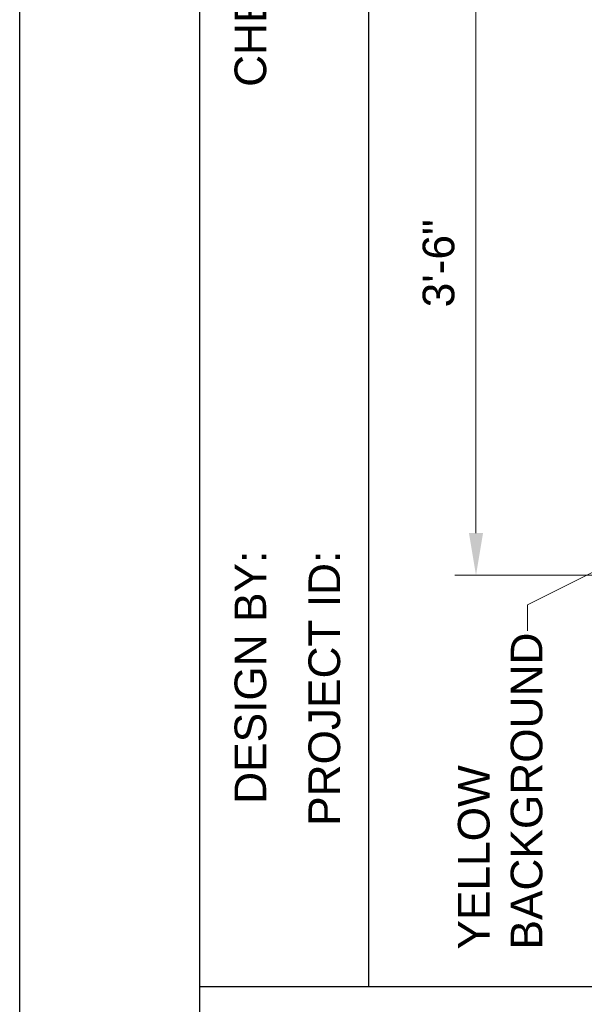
# Model space of a CAD drawing. Header units: inches. Extents: x 0 to 8.5, y 0 to 11.
# Tile 2 of 10: x 0 to 1.7, y 5.4 to 8.3. Entities that reach past the tile are written whole.
import ezdxf

# ---------------------------------------------------------------- set-up
doc = ezdxf.new("R2010")
doc.units = ezdxf.units.IN
doc.header["$LTSCALE"] = 0.5
doc.header["$MEASUREMENT"] = 0
doc.header["$PDSIZE"] = 2
doc.layers.get('DEFPOINTS').update_dxf_attribs({"linetype": 'CONTINUOUS'})
for name, color, linetype in [('G-ANNO-DIMS', 7, 'CONTINUOUS'), ('G-ANNO-SCHD', 7, 'CONTINUOUS'), ('G-ANNO-TEXT', 7, 'CONTINUOUS'), ('G-ANNO-TTLB', 7, 'CONTINUOUS')]:
    doc.layers.add(name, color=color, linetype=linetype)
doc.styles.add('01-E-BLDG-1_1', font='arial.ttf', dxfattribs={"height": 0.09375})
doc.dimstyles.new('01-E-BLDG-1_1', dxfattribs={"dimtxt": 0.09375, "dimasz": 0.125, "dimexe": 0.0625, "dimexo": 0.0625, "dimgap": 0.0625, "dimtad": 1, "dimdec": 4, "dimzin": 3, "dimdsep": 46, "dimlunit": 4, "dimtxsty": '01-E-BLDG-1_1', "dimcen": 0.0625, "dimclrd": 1, "dimclre": 1, "dimclrt": 256, "dimazin": 0, "dimtfac": 1, "dimtdec": 4, "dimtmove": 1, "dimatfit": 3, "dimfxl": 1, "dimfrac": 2, "dimtolj": 1, "dimtzin": 3, "dimlwd": 0, "dimlwe": 0, "dimarcsym": 0})

# ---------------------------------------------------------------- blocks, each defined once
blk = doc.blocks.new('*D84')
at = {"layer": 'DEFPOINTS', "color": 0, "transparency": 16777216}
for p in [(1.3508, 8.525), (1.8374, 8.525), (1.8374, 6.677)]:
    blk.add_point(p, dxfattribs=at)
at = {"layer": 'G-ANNO-DIMS', "color": 1, "lineweight": 0, "transparency": 16777216}
for p, q in [((1.7749, 8.525), (1.2883, 8.525)), ((1.3508, 6.802), (1.3508, 8.4)), ((1.7749, 6.677), (1.2883, 6.677))]:
    blk.add_line(p, q, dxfattribs=at)
at = {"layer": 'G-ANNO-DIMS', "color": 1, "transparency": 16777216}
for points in [[(1.33, 8.4), (1.3716, 8.4), (1.3508, 8.525)], [(1.33, 6.802), (1.3716, 6.802), (1.3508, 6.677)]]:
    blk.add_solid(points, dxfattribs=at)
at = {"layer": 'G-ANNO-DIMS', "transparency": 16777216, "insert": (1.2404, 7.601), "char_height": 0.09375, "attachment_point": 5, "rotation": 90, "style": '01-E-BLDG-1_1'}
blk.add_mtext('\\A1;3\'-6"', dxfattribs=at)

msp = doc.modelspace()

# ---------------------------------------------------------------- linework, layer by layer
at = {"layer": 'G-ANNO-SCHD'}
for p, q in [((1.03309, 5.45932), (1.03309, 10.85474)), ((0.53309, 5.45932), (4.89334, 5.45932))]:
    msp.add_line(p, q, dxfattribs=at)
at = {"layer": 'G-ANNO-SCHD', "flags": 128}
msp.add_lwpolyline([(0.53309, 1.09515), (0.53309, 10.85474), (7.80064, 10.85474), (7.80064, 1.09515)], close=True, dxfattribs=at)
at = {"layer": 'G-ANNO-TTLB'}
msp.add_lwpolyline([(8.5, 0), (0, 0), (0, 11), (8.5, 11)], close=True, dxfattribs=at)

# ---------------------------------------------------------------- texts
at = {"layer": 'G-ANNO-TEXT', "char_height": 0.09375, "attachment_point": 3, "rotation": 90, "style": '01-E-BLDG-1_1'}
for s, insert in [('\\A1;CHECKED BY:', (0.63607, 9.01128)), ('\\A1;DESIGN BY:', (0.63607, 6.74978)), ('\\A1;PROJECT ID:', (0.85482, 6.74978))]:
    msp.add_mtext(s, dxfattribs=dict(at, insert=insert))
at = {"layer": 'G-ANNO-TEXT', "insert": (1.29728, 5.56869), "char_height": 0.09375, "width": 0.8273759, "attachment_point": 1, "rotation": 90, "style": '01-E-BLDG-1_1'}
msp.add_mtext('\\A1;YELLOW BACKGROUND', dxfattribs=at)

# ---------------------------------------------------------------- dimensions: what is measured, and where the dimension line sits
at = {"layer": 'G-ANNO-DIMS'}
dim = msp.add_linear_dim(base=(1.35079, 8.52498), p1=(1.8374, 6.67698), p2=(1.8374, 8.52498), angle=90, text='3\'-6"', dimstyle='01-E-BLDG-1_1', dxfattribs=at)
dim.commit()
dim.dimension.update_dxf_attribs({"geometry": '*D84', "text_midpoint": (1.2404, 7.60098)})

# ---------------------------------------------------------------- leaders
at = {"layer": 'G-ANNO-TEXT'}
msp.add_leader([(2.04905, 6.86222), (1.50343, 6.58985), (1.50343, 6.51251)], dimstyle='01-E-BLDG-1_1', dxfattribs=at)

doc.saveas('drawing.dxf')
